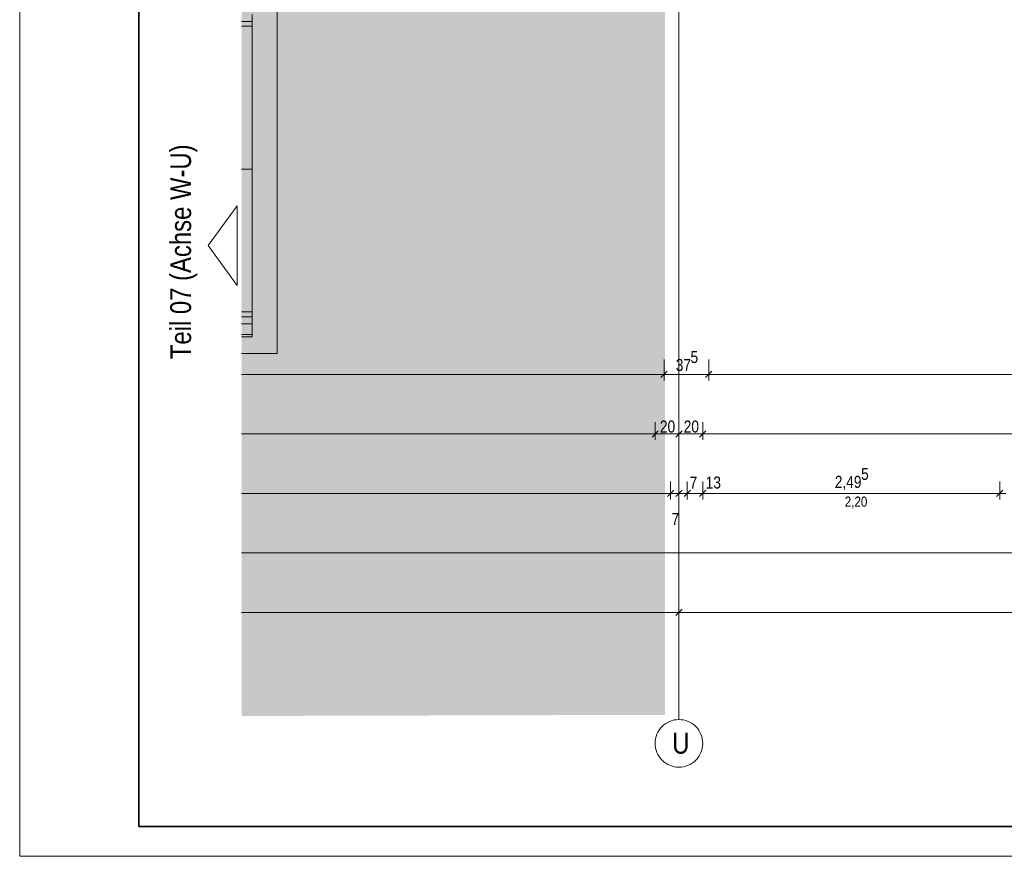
# Model space of a CAD drawing. Extents: x -720 to 300, y 62 to 1162.
# Tile 1 of 256: x -720 to -554, y 62 to 203. Entities that reach past the tile are written whole.
import ezdxf
from ezdxf.lldxf.tags import DXFTag

# ---------------------------------------------------------------- set-up
doc = ezdxf.new("R2010")
doc.units = 0
doc.layers.get('0').update_dxf_attribs({"lineweight": 13})
for name, color, linetype, lineweight, true_color in [('30 -35 Decken- 2.2 Treppen Außen', 7, 'Continuous', 9, 0x009999), ('70 -76 Bemaßung- 2 Allgemein', 9, 'Continuous', 5, 0x808080), ('iwb_Layout BA_Markierung', 7, 'Continuous', 9, 0xbadcdc), ('iwb_Layout Text', 3, 'Continuous', 18, 0x00ff00)]:
    doc.layers.add(name, color=color, linetype=linetype, lineweight=lineweight, true_color=true_color)
for name, color, linetype, lineweight in [('70 -71 Achsen- 1 Gebäudeachsen', 7, 'STRICHPUNKT2-A06G93UB8I', 18), ('iwb_Plankopf Rahmen', 7, 'Continuous', 35), ('Keine-1', 7, 'Continuous', 15)]:
    doc.layers.add(name, color=color, linetype=linetype, lineweight=lineweight)
doc.styles.get("Standard").update_dxf_attribs({"font": 'ARIALN.TTF'})
tags = doc.linetypes.add('fein_strichliert-A06G93UC8I', pattern=[4, 1, -2, 1]).pattern_tags.tags
tags[8:9] = [DXFTag(74, 4), DXFTag(75, 0), DXFTag(340, '0'), DXFTag(46, 0.0), DXFTag(50, 0.0), DXFTag(44, 0.0), DXFTag(45, 0.0)]
tags[6:7] = [DXFTag(74, 4), DXFTag(75, 0), DXFTag(340, '0'), DXFTag(46, 0.0), DXFTag(50, 0.0), DXFTag(44, 0.0), DXFTag(45, 0.0)]
tags[4:5] = [DXFTag(74, 4), DXFTag(75, 0), DXFTag(340, '0'), DXFTag(46, 0.0), DXFTag(50, 0.0), DXFTag(44, 0.0), DXFTag(45, 0.0)]
tags = doc.linetypes.add('STRICHPUNKT2-A06G93UB8I', pattern=[12.7, 6.35, -3.175, 0, -3.175]).pattern_tags.tags
tags[10:11] = [DXFTag(74, 4), DXFTag(75, 0), DXFTag(340, '0'), DXFTag(46, 0.0), DXFTag(50, 0.0), DXFTag(44, 0.0), DXFTag(45, 0.0)]
tags[8:9] = [DXFTag(74, 4), DXFTag(75, 0), DXFTag(340, '0'), DXFTag(46, 0.0), DXFTag(50, 0.0), DXFTag(44, 0.0), DXFTag(45, 0.0)]
tags[6:7] = [DXFTag(74, 4), DXFTag(75, 0), DXFTag(340, '0'), DXFTag(46, 0.0), DXFTag(50, 0.0), DXFTag(44, 0.0), DXFTag(45, 0.0)]
tags[4:5] = [DXFTag(74, 4), DXFTag(75, 0), DXFTag(340, '0'), DXFTag(46, 0.0), DXFTag(50, 0.0), DXFTag(44, 0.0), DXFTag(45, 0.0)]

# ---------------------------------------------------------------- blocks, each defined once
blk = doc.blocks.new('Polygon-A06G93U38I')
at = {"color": 0, "linetype": 'ByBlock', "lineweight": -2, "ltscale": 0.13}
blk.add_solid([(-611.22, 86.2), (-682.36, 86.01), (-611.05, 1083.81), (-682.36, 1083.81)], dxfattribs=at)
blk = doc.blocks.new('Referenz-A06G93UD8I')
at = {"layer": '30 -35 Decken- 2.2 Treppen Außen', "color": 0, "linetype": 'Continuous', "lineweight": -2, "ltscale": 0.13}
for p, q in [((-680.55, 203.91), (-680.55, 151.91)), ((-680.55, 202.71), (-682.36, 202.71)), ((-682.36, 201.91), (-680.55, 201.91)), ((-680.55, 201.91), (-680.55, 202.71)), ((-680.55, 177.91), (-682.36, 177.91)), ((-682.36, 153.91), (-680.55, 153.91)), ((-680.55, 153.91), (-680.55, 153.11)), ((-680.55, 153.11), (-682.36, 153.11)), ((-680.55, 151.91), (-682.36, 151.91)), ((-680.55, 151.91), (-682.36, 151.91)), ((-680.55, 149.71), (-680.55, 151.91)), ((-680.55, 151.91), (-680.55, 150.11)), ((-680.55, 150.11), (-682.36, 150.11)), ((-682.36, 149.71), (-680.55, 149.71))]:
    blk.add_line(p, q, dxfattribs=at)
at = {"layer": '70 -71 Achsen- 1 Gebäudeachsen', "color": 0, "linetype": 'STRICHPUNKT2-A06G93UB8I', "lineweight": -2, "ltscale": 0.13}
blk.add_line((-608.85, 1084.85), (-608.85, 85.41), dxfattribs=at)
at = {"layer": '70 -71 Achsen- 1 Gebäudeachsen', "color": 0, "linetype": 'Continuous', "lineweight": -2, "ltscale": 0.13}
for p, q in [((-611.68, 84.24), (-611.39, 84.5)), ((-611.39, 84.5), (-611.08, 84.74)), ((-611.08, 84.74), (-610.74, 84.94)), ((-610.74, 84.94), (-610.38, 85.11)), ((-610.38, 85.11), (-610.01, 85.24)), ((-610.01, 85.24), (-609.63, 85.34)), ((-609.63, 85.34), (-609.25, 85.39)), ((-609.25, 85.39), (-608.85, 85.41)), ((-608.85, 85.41), (-608.46, 85.39)), ((-608.46, 85.39), (-608.07, 85.34)), ((-608.07, 85.34), (-607.69, 85.24)), ((-607.69, 85.24), (-607.32, 85.11)), ((-607.32, 85.11), (-606.97, 84.94)), ((-606.97, 84.94), (-606.63, 84.74)), ((-606.63, 84.74), (-606.32, 84.5)), ((-606.32, 84.5), (-606.02, 84.24)), ((-612.68, 82.57), (-612.55, 82.94)), ((-612.55, 82.94), (-612.38, 83.3)), ((-612.38, 83.3), (-612.18, 83.63)), ((-612.18, 83.63), (-611.95, 83.95)), ((-611.95, 83.95), (-611.68, 84.24)), ((-606.02, 84.24), (-605.76, 83.95)), ((-605.76, 83.95), (-605.53, 83.63)), ((-605.53, 83.63), (-605.33, 83.3)), ((-605.33, 83.3), (-605.16, 82.94)), ((-605.16, 82.94), (-605.03, 82.57)), ((-612.85, 81.41), (-612.83, 81.8)), ((-612.83, 81.02), (-612.85, 81.41)), ((-612.83, 81.8), (-612.78, 82.19)), ((-612.78, 82.19), (-612.68, 82.57)), ((-605.03, 82.57), (-604.93, 82.19)), ((-604.93, 82.19), (-604.87, 81.8)), ((-604.87, 81.8), (-604.85, 81.41)), ((-604.85, 81.41), (-604.87, 81.02)), ((-612.78, 80.63), (-612.83, 81.02)), ((-612.68, 80.25), (-612.78, 80.63)), ((-612.55, 79.88), (-612.68, 80.25)), ((-612.38, 79.53), (-612.55, 79.88)), ((-612.18, 79.19), (-612.38, 79.53)), ((-605.33, 79.53), (-605.53, 79.19)), ((-605.16, 79.88), (-605.33, 79.53)), ((-605.03, 80.25), (-605.16, 79.88)), ((-604.93, 80.63), (-605.03, 80.25)), ((-604.87, 81.02), (-604.93, 80.63)), ((-611.95, 78.87), (-612.18, 79.19)), ((-611.68, 78.58), (-611.95, 78.87)), ((-611.39, 78.32), (-611.68, 78.58)), ((-611.08, 78.09), (-611.39, 78.32)), ((-610.74, 77.88), (-611.08, 78.09)), ((-610.38, 77.72), (-610.74, 77.88)), ((-606.97, 77.88), (-607.32, 77.72)), ((-606.63, 78.09), (-606.97, 77.88)), ((-606.32, 78.32), (-606.63, 78.09)), ((-606.02, 78.58), (-606.32, 78.32)), ((-605.76, 78.87), (-606.02, 78.58)), ((-605.53, 79.19), (-605.76, 78.87)), ((-610.01, 77.58), (-610.38, 77.72)), ((-609.63, 77.49), (-610.01, 77.58)), ((-609.25, 77.43), (-609.63, 77.49)), ((-608.85, 77.41), (-609.25, 77.43)), ((-608.46, 77.43), (-608.85, 77.41)), ((-608.07, 77.49), (-608.46, 77.43)), ((-607.69, 77.58), (-608.07, 77.49)), ((-607.32, 77.72), (-607.69, 77.58))]:
    blk.add_line(p, q, dxfattribs=at)
at = {"layer": '70 -76 Bemaßung- 2 Allgemein', "color": 0, "linetype": 'Continuous', "lineweight": -2, "ltscale": 0.13}
for p, q in [((-611.35, 145.91), (-611.35, 142.41)), ((-611.35, 145.91), (-611.35, 142.41)), ((-603.85, 145.91), (-603.85, 142.41)), ((-603.85, 145.91), (-603.85, 142.41)), ((-612.41, 143.41), (-682.36, 143.41)), ((-610.35, 143.41), (-612.41, 143.41)), ((-612.35, 143.41), (-610.29, 143.41)), ((-610.82, 143.94), (-611.88, 142.88)), ((-611.88, 142.88), (-610.82, 143.94)), ((-604.91, 143.41), (-610.29, 143.41)), ((-602.85, 143.41), (-604.91, 143.41)), ((-604.85, 143.41), (-602.79, 143.41)), ((-604.38, 142.88), (-603.32, 143.94)), ((-603.32, 143.94), (-604.38, 142.88)), ((76.46, 143.41), (-602.79, 143.41)), ((-612.85, 135.41), (-612.85, 132.41)), ((-612.85, 135.41), (-612.85, 132.41)), ((-608.85, 135.41), (-608.85, 132.41)), ((-608.85, 135.41), (-608.85, 132.41)), ((-604.85, 135.41), (-604.85, 132.41)), ((-604.85, 135.41), (-604.85, 132.41)), ((-613.91, 133.41), (-682.36, 133.41)), ((-612.35, 133.41), (-613.91, 133.41)), ((-613.38, 132.88), (-612.32, 133.94)), ((-612.32, 133.94), (-613.38, 132.88)), ((-613.35, 133.41), (-611.79, 133.41)), ((-609.91, 133.41), (-611.79, 133.41)), ((-608.35, 133.41), (-609.91, 133.41)), ((-608.32, 133.94), (-609.38, 132.88)), ((-609.38, 132.88), (-608.32, 133.94)), ((-609.35, 133.41), (-607.79, 133.41)), ((-605.91, 133.41), (-607.79, 133.41)), ((-604.35, 133.41), (-605.91, 133.41)), ((-604.32, 133.94), (-605.38, 132.88)), ((-605.38, 132.88), (-604.32, 133.94)), ((-605.35, 133.41), (-603.79, 133.41)), ((-461.91, 133.41), (-603.79, 133.41)), ((-610.25, 125.41), (-610.25, 122.41)), ((-610.25, 125.41), (-610.25, 122.41)), ((-608.85, 125.41), (-608.85, 122.41)), ((-608.85, 125.41), (-608.85, 122.41)), ((-607.45, 125.41), (-607.45, 122.41)), ((-607.45, 125.41), (-607.45, 122.41)), ((-604.85, 125.41), (-604.85, 122.41)), ((-604.85, 125.41), (-604.85, 122.41)), ((-554.95, 125.41), (-554.95, 122.41)), ((-554.95, 125.41), (-554.95, 122.41)), ((-611.31, 123.41), (-682.36, 123.41)), ((-611.31, 123.41), (-612.37, 123.41)), ((-609.75, 123.41), (-611.31, 123.41)), ((-609.75, 123.41), (-611.31, 123.41)), ((-609.91, 123.41), (-610.97, 123.41)), ((-609.72, 123.94), (-610.78, 122.88)), ((-609.72, 123.94), (-610.78, 122.88)), ((-608.85, 123.41), (-610.25, 123.41)), ((-608.35, 123.41), (-609.91, 123.41)), ((-608.51, 123.41), (-609.57, 123.41)), ((-609.38, 122.88), (-608.32, 123.94)), ((-608.32, 123.94), (-609.38, 122.88)), ((-609.35, 123.41), (-607.79, 123.41)), ((-607.45, 123.41), (-608.85, 123.41)), ((-606.95, 123.41), (-608.51, 123.41)), ((-606.92, 123.94), (-607.98, 122.88)), ((-607.98, 122.88), (-606.92, 123.94)), ((-607.95, 123.41), (-606.39, 123.41)), ((-607.79, 123.41), (-606.73, 123.41)), ((-604.85, 123.41), (-607.45, 123.41)), ((-606.39, 123.41), (-605.33, 123.41)), ((-605.38, 122.88), (-604.32, 123.94)), ((-605.38, 122.88), (-604.32, 123.94)), ((-605.35, 123.41), (-603.79, 123.41)), ((-605.35, 123.41), (-603.79, 123.41)), ((-556.01, 123.41), (-603.79, 123.41)), ((-603.79, 123.41), (-602.73, 123.41)), ((-554.45, 123.41), (-556.01, 123.41)), ((-554.42, 123.94), (-555.48, 122.88)), ((-555.48, 122.88), (-554.42, 123.94)), ((-555.45, 123.41), (-553.89, 123.41)), ((76.46, 113.41), (-682.36, 113.41)), ((-608.85, 105.41), (-608.85, 102.41)), ((-608.85, 105.41), (-608.85, 102.41)), ((-609.91, 103.41), (-682.36, 103.41)), ((-608.35, 103.41), (-609.91, 103.41)), ((-609.38, 102.88), (-608.32, 103.94)), ((-608.32, 103.94), (-609.38, 102.88)), ((-609.35, 103.41), (-607.79, 103.41)), ((-457.91, 103.41), (-607.79, 103.41))]:
    blk.add_line(p, q, dxfattribs=at)
at = {"layer": 'Keine-1', "color": 0, "linetype": 'fein_strichliert-A06G93UC8I', "lineweight": -2, "ltscale": 0.13}
for p, q in [((-676.35, 208.91), (-676.35, 146.91)), ((-676.35, 146.91), (-682.36, 146.91))]:
    blk.add_line(p, q, dxfattribs=at)
at = {"layer": '70 -71 Achsen- 1 Gebäudeachsen', "color": 0, "linetype": 'Continuous', "lineweight": -2, "ltscale": 0.13, "insert": (-609.99, 83.2), "char_height": 3.5241, "attachment_point": 1}
blk.add_mtext('{\\fArial Narrow;U}', dxfattribs=at)
at = {"layer": '70 -76 Bemaßung- 2 Allgemein', "color": 0, "linetype": 'Continuous', "lineweight": -2, "ltscale": 0.13, "attachment_point": 1}
for s, insert, char_height in [('{\\fArial Narrow;5}', (-606.91, 147.34), 2.0138), ('{\\fArial Narrow;37}', (-609.39, 146), 2.0138), ('{\\fArial Narrow;20}', (-612.05, 135.66), 2.0138), ('{\\fArial Narrow;20}', (-608.05, 135.66), 2.0138), ('{\\fArial Narrow;5}', (-578.24, 127.7), 2.0138), ('{\\fArial Narrow;7}', (-607.05, 126.24), 2.0138), ('{\\fArial Narrow;13}', (-604.36, 126.25), 2.0138), ('{\\fArial Narrow;2,49}', (-582.66, 126.36), 2.0138), ('{\\fArial Narrow;2,20}', (-580.98, 122.88), 1.7), ('{\\fArial Narrow;7}', (-610.09, 120.1), 2.0138)]:
    blk.add_mtext(s, dxfattribs=dict(at, insert=insert, char_height=char_height))

msp = doc.modelspace()

# ---------------------------------------------------------------- linework, layer by layer
at = {"layer": 'iwb_Layout Text', "linetype": 'Continuous', "ltscale": 0.18}
for p, q in [((-687.98, 165.05), (-683.1, 171.75)), ((-683.1, 158.36), (-683.1, 171.75)), ((-683.1, 158.36), (-687.98, 165.05))]:
    msp.add_line(p, q, dxfattribs=at)
at = {"layer": 'iwb_Plankopf Rahmen', "color": 8, "lineweight": 13, "ltscale": 0.13, "true_color": 0x808080}
msp.add_lwpolyline([(300.35, 62.43), (-719.65, 62.43), (-719.65, 1162.43), (300.35, 1162.43), (300.35, 62.43)], close=True, dxfattribs=at)
at = {"layer": 'iwb_Plankopf Rahmen', "ltscale": 0.35}
msp.add_lwpolyline([(-699.65, 67.43), (-699.65, 1157.43), (295.35, 1157.43), (295.35, 67.43), (-599.65, 67.43), (-699.65, 67.43)], close=True, dxfattribs=at)

# ---------------------------------------------------------------- block references
at = {"color": 8, "lineweight": 13, "ltscale": 0.13, "true_color": 0x808080}
msp.add_blockref('Referenz-A06G93UD8I', (0, 0), dxfattribs=at)
at = {"layer": 'iwb_Layout BA_Markierung', "ltscale": 0.13}
msp.add_blockref('Polygon-A06G93U38I', (0, 0), dxfattribs=at)

# ---------------------------------------------------------------- texts
at = {"layer": 'iwb_Layout Text', "ltscale": 0.18}
msp.add_text('Teil 07 (Achse W-U)', height=3.5, rotation=90, dxfattribs=at).set_placement((-690.85, 145.97))

doc.saveas('drawing.dxf')
